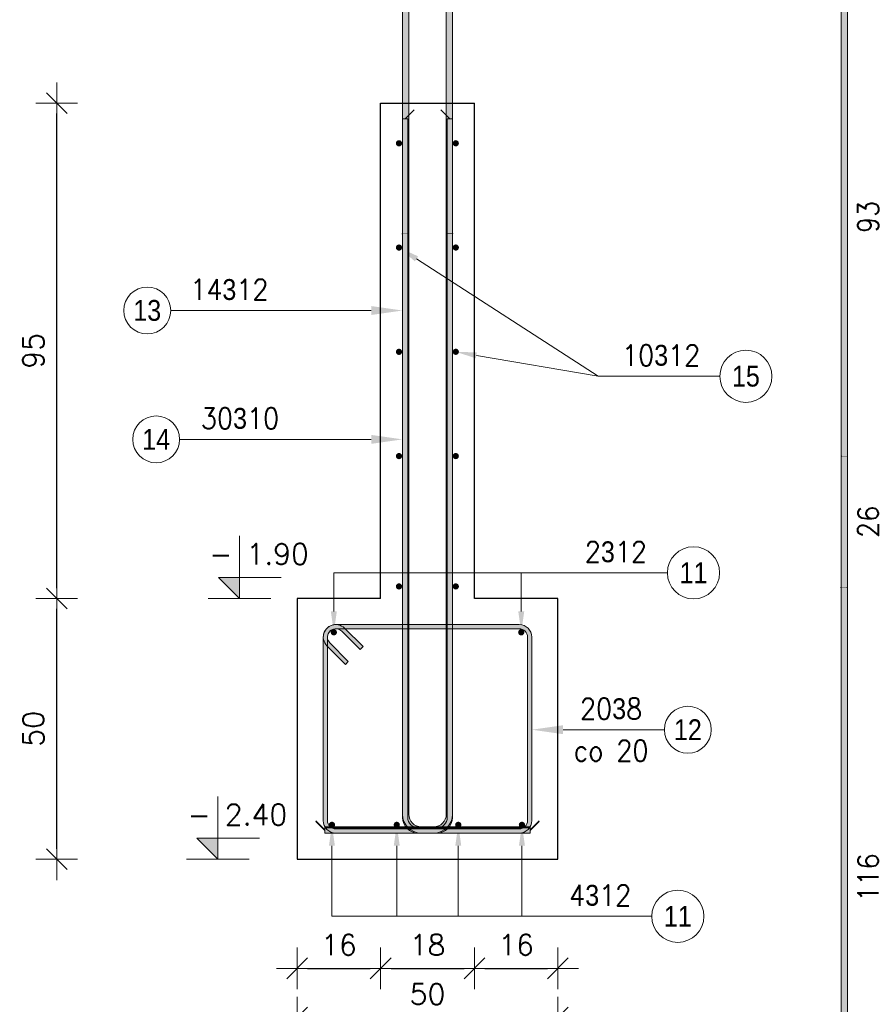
# Model space of a CAD drawing. Extents: x 72518 to 104580, y -134755 to -121361.
# Tile 5 of 47: x 78301 to 79944, y -133748 to -131859. Entities that reach past the tile are written whole.
import ezdxf
from ezdxf.enums import TextEntityAlignment as Align

# ---------------------------------------------------------------- set-up
doc = ezdxf.new("R2010")
doc.units = 0
doc.header["$LTSCALE"] = 5
doc.header["$MEASUREMENT"] = 0
for name, color, linetype, lineweight in [('AutoCAD_Structural_Detailing_deskowanie', 2, 'Continuous', 30), ('AutoCAD_Structural_Detailing_kształt pręta', 7, 'Continuous', 13), ('AutoCAD_Structural_Detailing_opis kształtu pręta', 7, 'Continuous', 13), ('AutoCAD_Structural_Detailing_opis rozkładu', 7, 'Continuous', 13), ('AutoCAD_Structural_Detailing_pręt wyrzucony', 7, 'Continuous', 13), ('AutoCAD_Structural_Detailing_pręty punktowe', 7, 'Continuous', 40), ('AutoCAD_Structural_Detailing_symbole graficzne', 7, 'Continuous', 13), ('PS_DIM', 4, 'Continuous', 13)]:
    doc.layers.add(name, color=color, linetype=linetype, lineweight=lineweight)
doc.styles.add('marta', font='simplex.shx', dxfattribs={"width": 0.8})
doc.styles.add('r-gil', font='GIL_____.TTF', dxfattribs={"width": 0.9})
doc.styles.add('r-simplex', font='simplex.shx', dxfattribs={"width": 0.9})
doc.styles.add('styl2M', font='simplex.shx')
doc.dimstyles.new('RBCT DIM 20_M', dxfattribs={"dimtxt": 40, "dimasz": 20, "dimexe": 20, "dimexo": 150, "dimgap": 25, "dimtad": 1, "dimdec": 1, "dimlfac": 0.1, "dimzin": 9, "dimdsep": 46, "dimtxsty": 'styl2M', "dimblk": 'dimznak', "dimcen": 40, "dimse1": 1, "dimse2": 1, "dimclrd": 8, "dimclre": 8, "dimclrt": 4, "dimadec": 0, "dimazin": 0, "dimtfac": 1, "dimtdec": 1, "dimtix": 1, "dimtmove": 2, "dimatfit": 3, "dimldrblk": 'dimznak', "dimfxl": 5, "dimfxlon": 1, "dimarcsym": 0})

# ---------------------------------------------------------------- blocks, each defined once
blk = doc.blocks.new('dimznak')
at = {"color": 0}
for points in [[(0, 2), (0, -2)], [(-2, 0), (2, 0)]]:
    blk.add_lwpolyline(points, dxfattribs=at)
at = {"color": 3}
blk.add_lwpolyline([(1, 1), (-1, -1)], dxfattribs=at)
blk = doc.blocks.new('*D64')
at = {"layer": 'Defpoints', "color": 0, "transparency": 16777216}
for p in [(78833.3377887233, -133469.1511328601), (79333.3377887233, -133469.1511328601), (79333.3377887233, -133773.0398453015)]:
    blk.add_point(p, dxfattribs=at)
at = {"layer": 'PS_DIM', "color": 8, "lineweight": -2, "transparency": 16777216}
blk.add_line((78853.3377887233, -133773.0398453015), (79313.3377887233, -133773.0398453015), dxfattribs=at)
at = {"layer": 'PS_DIM', "color": 8, "lineweight": -2, "transparency": 16777216, "xscale": 20, "yscale": 20, "zscale": 20, "rotation": 180}
blk.add_blockref('dimznak', (78833.3377887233, -133773.0398453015), dxfattribs=at)
at = {"layer": 'PS_DIM', "color": 8, "lineweight": -2, "transparency": 16777216, "xscale": 20, "yscale": 20, "zscale": 20}
blk.add_blockref('dimznak', (79333.3377887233, -133773.0398453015), dxfattribs=at)
at = {"layer": 'PS_DIM', "color": 4, "transparency": 16777216, "insert": (79083.3377887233, -133728.0398453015), "char_height": 40, "attachment_point": 5, "style": 'styl2M', "bg_fill": 3, "box_fill_scale": 1.25, "bg_fill_color": 256, "bg_fill_true_color": 13158600, "bg_fill_transparency": 0}
blk.add_mtext('50', dxfattribs=at)
blk = doc.blocks.new('*D65')
at = {"layer": 'Defpoints', "color": 0, "transparency": 16777216}
for p in [(78833.3377887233, -132969.1511328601), (78993.3377887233, -132969.1511328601), (78993.3377887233, -133678.6145028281)]:
    blk.add_point(p, dxfattribs=at)
at = {"layer": 'PS_DIM', "color": 8, "lineweight": -2, "transparency": 16777216}
blk.add_line((78853.3377887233, -133678.6145028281), (78973.3377887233, -133678.6145028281), dxfattribs=at)
at = {"layer": 'PS_DIM', "color": 8, "lineweight": -2, "transparency": 16777216, "xscale": 20, "yscale": 20, "zscale": 20, "rotation": 180}
blk.add_blockref('dimznak', (78833.3377887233, -133678.6145028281), dxfattribs=at)
at = {"layer": 'PS_DIM', "color": 8, "lineweight": -2, "transparency": 16777216, "xscale": 20, "yscale": 20, "zscale": 20}
blk.add_blockref('dimznak', (78993.3377887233, -133678.6145028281), dxfattribs=at)
at = {"layer": 'PS_DIM', "color": 4, "transparency": 16777216, "insert": (78913.3377887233, -133633.6145028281), "char_height": 40, "attachment_point": 5, "style": 'styl2M', "bg_fill": 3, "box_fill_scale": 1.25, "bg_fill_color": 256, "bg_fill_true_color": 13158600, "bg_fill_transparency": 0}
blk.add_mtext('16', dxfattribs=at)
blk = doc.blocks.new('*D66')
at = {"layer": 'Defpoints', "color": 0, "transparency": 16777216}
for p in [(78993.3377887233, -132969.1511328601), (79173.3377887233, -132969.1511328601), (79173.3377887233, -133678.6145028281)]:
    blk.add_point(p, dxfattribs=at)
at = {"layer": 'PS_DIM', "color": 8, "lineweight": -2, "transparency": 16777216}
blk.add_line((79013.3377887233, -133678.6145028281), (79153.3377887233, -133678.6145028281), dxfattribs=at)
at = {"layer": 'PS_DIM', "color": 8, "lineweight": -2, "transparency": 16777216, "xscale": 20, "yscale": 20, "zscale": 20, "rotation": 180}
blk.add_blockref('dimznak', (78993.3377887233, -133678.6145028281), dxfattribs=at)
at = {"layer": 'PS_DIM', "color": 8, "lineweight": -2, "transparency": 16777216, "xscale": 20, "yscale": 20, "zscale": 20}
blk.add_blockref('dimznak', (79173.3377887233, -133678.6145028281), dxfattribs=at)
at = {"layer": 'PS_DIM', "color": 4, "transparency": 16777216, "insert": (79083.3377887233, -133633.6145028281), "char_height": 40, "attachment_point": 5, "style": 'styl2M', "bg_fill": 3, "box_fill_scale": 1.25, "bg_fill_color": 256, "bg_fill_true_color": 13158600, "bg_fill_transparency": 0}
blk.add_mtext('18', dxfattribs=at)
blk = doc.blocks.new('*D67')
at = {"layer": 'Defpoints', "color": 0, "transparency": 16777216}
for p in [(79173.3377887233, -132969.1511328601), (79333.3377887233, -133469.1511328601), (79333.3377887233, -133678.6145028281)]:
    blk.add_point(p, dxfattribs=at)
at = {"layer": 'PS_DIM', "color": 8, "lineweight": -2, "transparency": 16777216}
blk.add_line((79193.3377887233, -133678.6145028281), (79313.3377887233, -133678.6145028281), dxfattribs=at)
at = {"layer": 'PS_DIM', "color": 8, "lineweight": -2, "transparency": 16777216, "xscale": 20, "yscale": 20, "zscale": 20, "rotation": 180}
blk.add_blockref('dimznak', (79173.3377887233, -133678.6145028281), dxfattribs=at)
at = {"layer": 'PS_DIM', "color": 8, "lineweight": -2, "transparency": 16777216, "xscale": 20, "yscale": 20, "zscale": 20}
blk.add_blockref('dimznak', (79333.3377887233, -133678.6145028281), dxfattribs=at)
at = {"layer": 'PS_DIM', "color": 4, "transparency": 16777216, "insert": (79253.3377887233, -133633.6145028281), "char_height": 40, "attachment_point": 5, "style": 'styl2M', "bg_fill": 3, "box_fill_scale": 1.25, "bg_fill_color": 256, "bg_fill_true_color": 13158600, "bg_fill_transparency": 0}
blk.add_mtext('16', dxfattribs=at)
blk = doc.blocks.new('*D144')
at = {"layer": 'Defpoints', "color": 0, "transparency": 16777216}
for p in [(78372.0538539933, -132969.1511328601), (78833.3377887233, -132969.1511328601), (78833.3377887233, -133469.1511328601)]:
    blk.add_point(p, dxfattribs=at)
at = {"layer": 'PS_DIM', "color": 8, "lineweight": -2, "transparency": 16777216}
blk.add_line((78372.0538539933, -133449.1511328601), (78372.0538539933, -132989.1511328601), dxfattribs=at)
at = {"layer": 'PS_DIM', "color": 8, "lineweight": -2, "transparency": 16777216, "xscale": 20, "yscale": 20, "zscale": 20}
for p, rotation in [((78372.0538539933, -132969.1511328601), 90), ((78372.0538539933, -133469.1511328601), 270)]:
    blk.add_blockref('dimznak', p, dxfattribs=dict(at, rotation=rotation))
at = {"layer": 'PS_DIM', "color": 4, "transparency": 16777216, "insert": (78327.05385399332, -133219.1511328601), "char_height": 40, "attachment_point": 5, "rotation": 90, "style": 'styl2M', "bg_fill": 3, "box_fill_scale": 1.25, "bg_fill_color": 256, "bg_fill_true_color": 13158600, "bg_fill_transparency": 0}
blk.add_mtext('50', dxfattribs=at)
blk = doc.blocks.new('*D145')
at = {"layer": 'Defpoints', "color": 0, "transparency": 16777216}
for p in [(78372.0538539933, -132019.1511328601), (78993.33778872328, -132019.1511328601), (78833.3377887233, -132969.1511328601)]:
    blk.add_point(p, dxfattribs=at)
at = {"layer": 'PS_DIM', "color": 8, "lineweight": -2, "transparency": 16777216}
blk.add_line((78372.0538539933, -132949.1511328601), (78372.0538539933, -132039.1511328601), dxfattribs=at)
at = {"layer": 'PS_DIM', "color": 8, "lineweight": -2, "transparency": 16777216, "xscale": 20, "yscale": 20, "zscale": 20}
for p, rotation in [((78372.0538539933, -132019.1511328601), 90), ((78372.0538539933, -132969.1511328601), 270)]:
    blk.add_blockref('dimznak', p, dxfattribs=dict(at, rotation=rotation))
at = {"layer": 'PS_DIM', "color": 4, "transparency": 16777216, "insert": (78327.05385399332, -132494.1511328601), "char_height": 40, "attachment_point": 5, "rotation": 90, "style": 'styl2M', "bg_fill": 3, "box_fill_scale": 1.25, "bg_fill_color": 256, "bg_fill_true_color": 13158600, "bg_fill_transparency": 0}
blk.add_mtext('95', dxfattribs=at)

msp = doc.modelspace()

# ---------------------------------------------------------------- hatches: boundary and pattern name
at = {"layer": 'AutoCAD_Structural_Detailing_kształt pręta'}
for points in [[(79047.3377887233, -132019.1511328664), (79035.3377887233, -132019.1511328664), (79035.3377887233, -131099.2534276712), (79047.3377887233, -131099.2534276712)], [(79131.3377887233, -132019.1511328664), (79119.3377887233, -132019.1511328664), (79119.3377887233, -131099.2534276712), (79131.3377887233, -131099.2534276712)], [(79047.33778845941, -132269.15113328), (79035.33778845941, -132269.1511332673), (79035.3377887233, -132019.1511328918), (79047.3377887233, -132019.1511329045)], [(79131.33778898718, -132269.1511332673), (79119.33778898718, -132269.15113328), (79119.3377887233, -132019.1511329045), (79131.3377887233, -132019.1511328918)]]:
    msp.add_hatch(color=161, dxfattribs=at).paths.add_polyline_path(points, flags=0)
h = msp.add_hatch(color=161, dxfattribs=at)
edge = h.paths.add_edge_path(flags=0)
edge.add_line((79047.3377887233, -132018.1511329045), (79035.3377887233, -132018.1511328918))
edge.add_arc((79035.3377887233, -132018.6511328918), 0.5, 270, 450, ccw=False)
edge.add_line((79035.3377887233, -132019.1511328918), (79047.3377887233, -132019.1511329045))
edge.add_arc((79047.3377887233, -132018.6511329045), 0.5, -90.00000000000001, 89.99999999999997)
h = msp.add_hatch(color=161, dxfattribs=at)
edge = h.paths.add_edge_path(flags=0)
edge.add_line((79119.3377887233, -132020.1511328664), (79131.3377887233, -132020.1511328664))
edge.add_arc((79131.3377887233, -132019.6511328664), 0.5, 90, 270, ccw=False)
edge.add_line((79131.3377887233, -132019.1511328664), (79119.3377887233, -132019.1511328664))
edge.add_arc((79119.3377887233, -132019.6511328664), 0.5, -270, -89.99999999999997)
h = msp.add_hatch(color=161, dxfattribs=at)
edge = h.paths.add_edge_path(flags=0)
edge.add_line((79035.33778845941, -132270.1511332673), (79047.33778845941, -132270.15113328))
edge.add_arc((79047.33778845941, -132269.65113328), 0.5, 90, 270, ccw=False)
edge.add_line((79047.33778845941, -132269.15113328), (79035.33778845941, -132269.1511332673))
edge.add_arc((79035.33778845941, -132269.6511332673), 0.5, -270, -89.99999999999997)
h = msp.add_hatch(color=161, dxfattribs=at)
edge = h.paths.add_edge_path(flags=0)
edge.add_line((79131.33778898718, -132268.1511333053), (79119.33778898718, -132268.1511333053))
edge.add_arc((79119.33778898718, -132268.6511333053), 0.5, 270, 450, ccw=False)
edge.add_line((79119.33778898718, -132269.1511333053), (79131.33778898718, -132269.1511333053))
edge.add_arc((79131.33778898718, -132268.6511333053), 0.5, -90.00000000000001, 89.99999999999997)
at = {"layer": 'AutoCAD_Structural_Detailing_opis rozkładu'}
for points in [[(79028.6027280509, -132296.0394698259), (79059.10177642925, -132322.5407768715), (79065.29188398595, -132312.9633306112)], [(79137.57936456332, -132496.0394698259), (79176.03587835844, -132508.4333301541), (79177.96720309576, -132497.1943402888)]]:
    msp.add_hatch(color=8, dxfattribs=at).paths.add_polyline_path(points, flags=0)
at = {"layer": 'AutoCAD_Structural_Detailing_pręt wyrzucony'}
for points in [[(79888.93742744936, -132696.6950177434), (79876.93742744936, -132696.6950177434), (79876.93742744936, -131777.7973125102), (79888.93742744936, -131777.7973125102)], [(79888.93742718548, -132947.6950181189), (79876.93742718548, -132947.6950181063), (79876.93742744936, -132696.6950177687), (79888.93742744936, -132696.6950177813)], [(79888.93742718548, -134061.1950180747), (79876.93742718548, -134061.1950180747), (79876.93742718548, -132947.6950181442), (79888.93742718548, -132947.6950181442)]]:
    msp.add_hatch(color=6, dxfattribs=at).paths.add_polyline_path(points, flags=0)
h = msp.add_hatch(color=6, dxfattribs=at)
edge = h.paths.add_edge_path(flags=0)
edge.add_line((79888.93742744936, -132695.6950177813), (79876.93742744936, -132695.6950177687))
edge.add_arc((79876.93742744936, -132696.1950177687), 0.5, 270, 450, ccw=False)
edge.add_line((79876.93742744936, -132696.6950177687), (79888.93742744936, -132696.6950177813))
edge.add_arc((79888.93742744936, -132696.1950177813), 0.5, -90.00000000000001, 89.99999999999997)
h = msp.add_hatch(color=6, dxfattribs=at)
edge = h.paths.add_edge_path(flags=0)
edge.add_line((79876.93742718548, -132948.6950181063), (79888.93742718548, -132948.6950181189))
edge.add_arc((79888.93742718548, -132948.1950181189), 0.5, 90, 270, ccw=False)
edge.add_line((79888.93742718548, -132947.6950181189), (79876.93742718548, -132947.6950181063))
edge.add_arc((79876.93742718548, -132948.1950181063), 0.5, -270, -89.99999999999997)
at = {"layer": 'AutoCAD_Structural_Detailing_pręty punktowe'}
h = msp.add_hatch(color=1, dxfattribs=at)
edge = h.paths.add_edge_path(flags=0)
edge.add_arc((79028.6027280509, -132096.0394698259), 6, 0, 360, ccw=False)
h = msp.add_hatch(color=1, dxfattribs=at)
edge = h.paths.add_edge_path(flags=0)
edge.add_arc((79137.57936456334, -132096.0394698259), 6, 0, 360, ccw=False)
h = msp.add_hatch(color=1, dxfattribs=at)
edge = h.paths.add_edge_path(flags=0)
edge.add_arc((79028.6027280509, -132296.0394698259), 6, 0, 360, ccw=False)
h = msp.add_hatch(color=1, dxfattribs=at)
edge = h.paths.add_edge_path(flags=0)
edge.add_arc((79137.57936456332, -132296.0394698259), 6, 0, 360, ccw=False)
h = msp.add_hatch(color=1, dxfattribs=at)
edge = h.paths.add_edge_path(flags=0)
edge.add_arc((79028.6027280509, -132496.0394698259), 6, 0, 360, ccw=False)
h = msp.add_hatch(color=1, dxfattribs=at)
edge = h.paths.add_edge_path(flags=0)
edge.add_arc((79137.57936456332, -132496.0394698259), 6, 0, 360, ccw=False)
h = msp.add_hatch(color=1, dxfattribs=at)
edge = h.paths.add_edge_path(flags=0)
edge.add_arc((79028.6027280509, -132696.0394698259), 6, 0, 360, ccw=False)
h = msp.add_hatch(color=1, dxfattribs=at)
edge = h.paths.add_edge_path(flags=0)
edge.add_arc((79137.57936456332, -132696.0394698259), 6, 0, 360, ccw=False)
h = msp.add_hatch(color=1, dxfattribs=at)
edge = h.paths.add_edge_path(flags=0)
edge.add_arc((79028.6027280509, -132946.0394698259), 6, 0, 360, ccw=False)
h = msp.add_hatch(color=1, dxfattribs=at)
edge = h.paths.add_edge_path(flags=0)
edge.add_arc((79137.57936456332, -132946.0394698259), 6, 0, 360, ccw=False)

# ---------------------------------------------------------------- linework, layer by layer
at = {"layer": 'AutoCAD_Structural_Detailing_deskowanie'}
msp.add_line((78993.33778872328, -132019.1511328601), (79173.3377887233, -132019.1511328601), dxfattribs=at)
msp.add_lwpolyline([(78993.3377887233, -132969.1511328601), (78833.3377887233, -132969.1511328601), (78833.3377887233, -133469.1511328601), (79333.3377887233, -133469.1511328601), (79333.3377887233, -132969.1511328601), (79173.3377887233, -132969.1511328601)], dxfattribs=at)
at = {"layer": 'AutoCAD_Structural_Detailing_kształt pręta', "color": 161}
for p, q in [((79035.3377887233, -132019.1511328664), (79035.3377887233, -131099.2534276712)), ((79047.3377887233, -132019.1511328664), (79047.3377887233, -131099.2534276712)), ((79119.3377887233, -132019.1511328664), (79119.3377887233, -131099.2534276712)), ((79131.3377887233, -132019.1511328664), (79131.3377887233, -131099.2534276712)), ((79035.33778845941, -132269.1511332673), (79035.3377887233, -132019.1511328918)), ((79047.33778845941, -132269.15113328), (79047.3377887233, -132019.1511329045)), ((79119.33778898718, -132269.15113328), (79119.3377887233, -132019.1511329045)), ((79131.33778898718, -132269.1511332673), (79131.3377887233, -132019.1511328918)), ((79035.33778889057, -132049.1511327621), (79045.33778889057, -132049.1511327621)), ((79121.33778855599, -132049.1511327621), (79131.33778855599, -132049.1511327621))]:
    msp.add_line(p, q, dxfattribs=at)
at = {"layer": 'AutoCAD_Structural_Detailing_kształt pręta', "color": 1, "lineweight": 0}
for p, q in [((79040.33778889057, -132049.1511327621), (79057.83778889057, -132031.6511327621)), ((79126.33778855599, -132049.1511327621), (79108.83778855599, -132031.6511327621))]:
    msp.add_line(p, q, dxfattribs=at)
at = {"layer": 'AutoCAD_Structural_Detailing_kształt pręta', "color": 161, "extrusion": (0, 0, -1)}
for centre, start, end in [((-79035.3377887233, -132018.6511328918), 89.99999999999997, 270), ((-79047.3377887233, -132018.6511329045), 89.99999999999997, 270), ((-79119.3377887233, -132019.6511328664), 270, 90.00000000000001), ((-79131.3377887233, -132019.6511328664), 270, 90.00000000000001), ((-79035.33778845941, -132269.6511332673), 270, 90.00000000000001), ((-79047.33778845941, -132269.65113328), 270, 90.00000000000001), ((-79119.33778898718, -132268.6511333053), 89.99999999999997, 270), ((-79131.33778898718, -132268.6511333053), 89.99999999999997, 270)]:
    msp.add_arc(centre, 0.5, start, end, dxfattribs=at)
at = {"layer": 'AutoCAD_Structural_Detailing_opis kształtu pręta', "color": 8, "lineweight": 18}
msp.add_circle((79582.89303267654, -133220.8934237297), 45, dxfattribs=at)
at = {"layer": 'AutoCAD_Structural_Detailing_opis rozkładu', "color": 8}
for p, q in [((79410.64910044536, -132542.9641794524), (79062.1968302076, -132317.7520537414)), ((79410.64910044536, -132542.9641794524), (79177.0015407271, -132502.8138352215)), ((79410.64910044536, -132542.9641794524), (79644.23954744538, -132542.9641794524)), ((79263.20444398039, -132919.9037009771), (79543.6688150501, -132919.9037009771))]:
    msp.add_line(p, q, dxfattribs=at)
at = {"layer": 'AutoCAD_Structural_Detailing_opis rozkładu', "lineweight": 18}
msp.add_circle((79694.23954744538, -132542.9641794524), 50, dxfattribs=at)
at = {"layer": 'AutoCAD_Structural_Detailing_opis rozkładu', "color": 8, "lineweight": 18}
for centre in [(79593.6688150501, -132919.9037009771), (79563.57711705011, -133578.7452339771)]:
    msp.add_circle(centre, 50, dxfattribs=at)
at = {"layer": 'AutoCAD_Structural_Detailing_pręt wyrzucony', "color": 6}
for p, q in [((79876.93742744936, -132696.6950177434), (79876.93742744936, -131777.7973125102)), ((79888.93742744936, -132696.6950177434), (79888.93742744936, -131777.7973125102)), ((79876.93742718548, -132947.6950181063), (79876.93742744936, -132696.6950177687)), ((79888.93742718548, -132947.6950181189), (79888.93742744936, -132696.6950177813)), ((79876.93742718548, -134061.1950180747), (79876.93742718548, -132947.6950181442)), ((79888.93742718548, -134061.1950180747), (79888.93742718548, -132947.6950181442))]:
    msp.add_line(p, q, dxfattribs=at)
at = {"layer": 'AutoCAD_Structural_Detailing_pręt wyrzucony', "color": 6, "extrusion": (0, 0, -1)}
for centre, start, end in [((-79876.93742744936, -132696.1950177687), 89.99999999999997, 270), ((-79888.93742744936, -132696.1950177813), 89.99999999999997, 270), ((-79876.93742718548, -132948.1950181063), 270, 90.00000000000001), ((-79888.93742718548, -132948.1950181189), 270, 90.00000000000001)]:
    msp.add_arc(centre, 0.5, start, end, dxfattribs=at)

# ---------------------------------------------------------------- texts
at = {"layer": 'AutoCAD_Structural_Detailing_opis kształtu pręta', "color": 3, "insert": (79582.89303267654, -133220.8934237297), "char_height": 40, "attachment_point": 5, "style": 'r-gil'}
msp.add_mtext('12', dxfattribs=at)
at = {"layer": 'AutoCAD_Structural_Detailing_opis rozkładu', "color": 3, "char_height": 40, "attachment_point": 5}
for s, insert, style in [('10\\Fdiam;3\\Fsimplex.shx;12 ', (79531.66811887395, -132502.9641794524), 'r-simplex'), ('2\\Fdiam;3\\Fsimplex.shx;12 ', (79444.81167219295, -132879.9037009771), 'r-simplex'), ('11', (79593.6688150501, -132919.9037009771), 'r-gil'), ('11', (79563.57711705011, -133578.7452339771), 'r-gil')]:
    msp.add_mtext(s, dxfattribs=dict(at, insert=insert, style=style))
at = {"layer": 'AutoCAD_Structural_Detailing_opis rozkładu', "insert": (79694.23954744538, -132542.9641794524), "char_height": 40, "attachment_point": 5, "style": 'r-gil'}
msp.add_mtext('15', dxfattribs=at)
at = {"layer": 'AutoCAD_Structural_Detailing_pręt wyrzucony', "color": 3, "char_height": 40, "attachment_point": 5, "style": 'r-simplex'}
for s, insert, rotation in [('93', (79928.93742744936, -132237.2461651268), 90), ('26', (79928.93742731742, -132822.1950179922), 89.99999993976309), ('116', (79928.93742718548, -133504.4450181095), 90)]:
    msp.add_mtext(s, dxfattribs=dict(at, insert=insert, rotation=rotation))

# ---------------------------------------------------------------- next in the draw order: dimensions: what is measured, and where the dimension line sits
at = {"layer": 'PS_DIM'}
dim = msp.add_linear_dim(base=(79333.3377887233, -133773.0398453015), p1=(78833.3377887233, -133469.1511328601), p2=(79333.3377887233, -133469.1511328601), dimstyle='RBCT DIM 20_M', override={"dimtfill": 1}, dxfattribs=at)
dim.commit()
dim.dimension.update_dxf_attribs({"geometry": '*D64', "text_midpoint": (79083.3377887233, -133728.0398453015)})

# ---------------------------------------------------------------- next in the draw order: dimensions: what is measured, and where the dimension line sits
dim = msp.add_linear_dim(base=(78993.3377887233, -133678.6145028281), p1=(78833.3377887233, -132969.1511328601), p2=(78993.3377887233, -132969.1511328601), dimstyle='RBCT DIM 20_M', override={"dimtfill": 1}, dxfattribs=at)
dim.commit()
dim.dimension.update_dxf_attribs({"geometry": '*D65', "text_midpoint": (78913.3377887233, -133633.6145028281)})

# ---------------------------------------------------------------- next in the draw order: hatches: boundary and pattern name
at = {"layer": 'AutoCAD_Structural_Detailing_kształt pręta'}
h = msp.add_hatch(color=161, dxfattribs=at)
edge = h.paths.add_edge_path(flags=0)
edge.add_line((78907.3377887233, -133019.1511328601), (78907.3377887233, -133027.1511328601))
edge.add_arc((78907.3377887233, -133043.1511328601), 16, 89.99999999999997, 225.0000000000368)
edge.add_line((78896.02408022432, -133054.4648413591), (78890.36722597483, -133060.1216956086))
edge.add_arc((78907.33778872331, -133043.1511328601), 24, 450.00000000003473, 584.9999999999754, ccw=False)
h = msp.add_hatch(color=161, dxfattribs=at)
edge = h.paths.add_edge_path(flags=0)
edge.add_line((78924.30835147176, -133026.1805701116), (78918.65149722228, -133031.8374243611))
edge.add_arc((78907.3377887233, -133043.15113286), 15.99999999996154, 44.99999999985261, 180.0000000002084)
edge.add_line((78891.33778872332, -133043.1511328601), (78883.33778872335, -133043.1511328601))
edge.add_arc((78907.33778872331, -133043.1511328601), 23.9999999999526, 404.99999999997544, 540.0000000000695, ccw=False)
for points in [[(78891.33778872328, -133395.1511328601), (78883.33778872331, -133395.1511328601), (78883.33778872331, -133043.1511328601), (78891.33778872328, -133043.1511328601)], [(78931.37941928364, -133089.8201804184), (78925.72256503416, -133095.4770346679), (78890.36722597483, -133060.1216956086), (78896.0240802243, -133054.4648413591)]]:
    msp.add_hatch(color=161, dxfattribs=at).paths.add_polyline_path(points, flags=0)
h = msp.add_hatch(color=161, dxfattribs=at)
edge = h.paths.add_edge_path(flags=0)
edge.add_line((78883.33778872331, -133395.1511328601), (78891.33778872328, -133395.1511328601))
edge.add_arc((78907.3377887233, -133395.1511328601), 16.00000000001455, -179.9999999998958, -90)
edge.add_line((78907.3377887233, -133411.1511328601), (78907.3377887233, -133419.1511328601))
edge.add_arc((78907.33778872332, -133395.1511328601), 24.00000000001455, 540, 629.9999999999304, ccw=False)
at = {"layer": 'AutoCAD_Structural_Detailing_opis rozkładu'}
msp.add_hatch(color=8, dxfattribs=at).paths.add_polyline_path([(78899.91579402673, -133403.3255462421), (78894.21393230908, -133443.3255462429), (78905.61765575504, -133443.3255462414)], flags=0)
at = {"layer": 'AutoCAD_Structural_Detailing_pręty punktowe'}
h = msp.add_hatch(color=1, dxfattribs=at)
edge = h.paths.add_edge_path(flags=0)
edge.add_arc((78903.57279126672, -133034.0694567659), 6, 0, 360, ccw=False)
h = msp.add_hatch(color=1, dxfattribs=at)
edge = h.paths.add_edge_path(flags=0)
edge.add_arc((78899.91579402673, -133403.3255462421), 6, 0, 360, ccw=False)

# ---------------------------------------------------------------- next in the draw order: linework, layer by layer
at = {"layer": 'AutoCAD_Structural_Detailing_kształt pręta', "color": 161}
for p, q in [((78883.33778872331, -133395.1511328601), (78883.33778872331, -133043.1511328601)), ((78891.33778872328, -133395.1511328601), (78891.33778872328, -133043.1511328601)), ((78925.72256503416, -133095.4770346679), (78890.36722597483, -133060.1216956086)), ((78931.37941928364, -133089.8201804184), (78896.0240802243, -133054.4648413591)), ((78925.72256503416, -133095.4770346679), (78931.37941928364, -133089.8201804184)), ((78886.33778898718, -133407.1511332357), (78886.33778898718, -133419.1511332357)), ((78886.33778855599, -133409.1511327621), (78886.33778855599, -133419.1511327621))]:
    msp.add_line(p, q, dxfattribs=at)
at = {"layer": 'AutoCAD_Structural_Detailing_kształt pręta', "color": 1, "lineweight": 0}
for p, q in [((78886.33778898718, -133413.1511332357), (78868.83778898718, -133395.6511332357)), ((78886.33778855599, -133414.1511327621), (78868.83778855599, -133396.6511327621))]:
    msp.add_line(p, q, dxfattribs=at)
at = {"layer": 'AutoCAD_Structural_Detailing_kształt pręta', "color": 161}
for centre, radius, start, end in [((78907.33778872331, -133043.1511328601), 24, 90.0000000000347, 224.9999999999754), ((78907.33778872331, -133043.1511328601), 23.9999999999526, 44.99999999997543, 180.0000000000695), ((78907.3377887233, -133043.1511328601), 16, 89.99999999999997, 225.0000000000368), ((78907.3377887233, -133043.15113286), 15.99999999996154, 44.99999999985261, 180.0000000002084), ((78907.33778872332, -133395.1511328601), 24.00000000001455, 180, 269.9999999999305), ((78907.3377887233, -133395.1511328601), 16.00000000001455, 180.0000000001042, 270)]:
    msp.add_arc(centre, radius, start, end, dxfattribs=at)
at = {"layer": 'AutoCAD_Structural_Detailing_opis rozkładu', "color": 8}
msp.add_line((78899.9157940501, -133578.7452339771), (78899.91579403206, -133443.3255462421), dxfattribs=at)

# ---------------------------------------------------------------- next in the draw order: dimensions: what is measured, and where the dimension line sits
at = {"layer": 'PS_DIM'}
dim = msp.add_linear_dim(base=(78372.0538539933, -132969.1511328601), p1=(78833.3377887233, -133469.1511328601), p2=(78833.3377887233, -132969.1511328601), angle=90, dimstyle='RBCT DIM 20_M', override={"dimtfill": 1}, dxfattribs=at)
dim.commit()
dim.dimension.update_dxf_attribs({"geometry": '*D144', "text_midpoint": (78327.05385399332, -133219.1511328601)})
dim = msp.add_linear_dim(base=(79173.3377887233, -133678.6145028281), p1=(78993.3377887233, -132969.1511328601), p2=(79173.3377887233, -132969.1511328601), dimstyle='RBCT DIM 20_M', override={"dimtfill": 1}, dxfattribs=at)
dim.commit()
dim.dimension.update_dxf_attribs({"geometry": '*D66', "text_midpoint": (79083.3377887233, -133633.6145028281)})

# ---------------------------------------------------------------- next in the draw order: hatches: boundary and pattern name
at = {"layer": 'AutoCAD_Structural_Detailing_kształt pręta'}
for points in [[(79045.33778889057, -133389.1511327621), (79035.33778889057, -133389.1511327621), (79035.33778889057, -132049.1511327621), (79045.33778889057, -132049.1511327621)], [(79047.33778845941, -133383.1511332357), (79035.33778845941, -133383.1511332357), (79035.33778845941, -132269.1511333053), (79047.33778845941, -132269.1511333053)], [(78918.65149722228, -133031.8374243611), (78924.30835147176, -133026.1805701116), (78959.66369053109, -133061.535909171), (78954.00683628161, -133067.1927634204)], [(78886.33778898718, -133419.1511332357), (78886.33778898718, -133407.1511332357), (79095.33778898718, -133407.1511332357), (79095.33778898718, -133419.1511332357)], [(78886.33778855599, -133419.1511327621), (78886.33778855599, -133409.1511327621), (79101.33778855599, -133409.1511327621), (79101.33778855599, -133419.1511327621)]]:
    msp.add_hatch(color=161, dxfattribs=at).paths.add_polyline_path(points, flags=0)
h = msp.add_hatch(color=161, dxfattribs=at)
edge = h.paths.add_edge_path(flags=0)
edge.add_line((79035.33778845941, -133383.1511332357), (79047.33778845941, -133383.1511332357))
edge.add_arc((79071.33778845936, -133383.1511332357), 23.99999999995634, 179.9999999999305, 270.0000000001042)
edge.add_line((79071.33778845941, -133407.1511332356), (79071.33778845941, -133419.1511332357))
edge.add_arc((79071.33778845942, -133383.1511332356), 36.00000000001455, 539.9999999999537, 629.9999999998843, ccw=False)
h = msp.add_hatch(color=161, dxfattribs=at)
edge = h.paths.add_edge_path(flags=0)
edge.add_line((79035.33778889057, -133389.1511327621), (79045.33778889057, -133389.1511327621))
edge.add_arc((79065.33778889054, -133389.1511327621), 19.9999999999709, 180, 270.0000000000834)
edge.add_line((79065.33778889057, -133409.1511327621), (79065.33778889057, -133419.1511327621))
edge.add_arc((79065.33778889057, -133389.1511327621), 30, 540, 630, ccw=False)
at = {"layer": 'AutoCAD_Structural_Detailing_opis rozkładu'}
msp.add_hatch(color=8, dxfattribs=at).paths.add_polyline_path([(79024.33778845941, -133403.3255462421), (79018.63592674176, -133443.3255462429), (79030.03965018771, -133443.3255462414)], flags=0)
at = {"layer": 'AutoCAD_Structural_Detailing_pręty punktowe'}
h = msp.add_hatch(color=1, dxfattribs=at)
edge = h.paths.add_edge_path(flags=0)
edge.add_arc((79024.33778845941, -133403.3255462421), 6, 0, 360, ccw=False)
at = {"layer": 'AutoCAD_Structural_Detailing_symbole graficzne'}
msp.add_hatch(color=1, dxfattribs=at).paths.add_polyline_path([(78640.90769687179, -133429.151133), (78680.90769687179, -133469.151133), (78680.90769687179, -133429.151133)], flags=0)

# ---------------------------------------------------------------- next in the draw order: linework, layer by layer
at = {"layer": 'AutoCAD_Structural_Detailing_deskowanie'}
msp.add_line((78993.3377887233, -132969.1511328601), (78993.33778872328, -132019.1511328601), dxfattribs=at)
at = {"layer": 'AutoCAD_Structural_Detailing_kształt pręta', "color": 161}
for p, q in [((79035.33778889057, -133389.1511327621), (79035.33778889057, -132049.1511327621)), ((79045.33778889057, -133389.1511327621), (79045.33778889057, -132049.1511327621)), ((79121.33778855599, -133389.1511327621), (79121.33778855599, -132049.1511327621)), ((79035.33778845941, -133383.1511332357), (79035.33778845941, -132269.1511333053)), ((79047.33778845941, -133383.1511332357), (79047.33778845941, -132269.1511333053)), ((79119.33778898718, -133383.1511332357), (79119.33778898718, -132269.1511333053)), ((78924.30835147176, -133026.1805701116), (78959.66369053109, -133061.535909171)), ((78918.65149722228, -133031.8374243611), (78954.00683628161, -133067.1927634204)), ((78959.66369053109, -133061.535909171), (78954.00683628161, -133067.1927634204)), ((78886.33778898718, -133407.1511332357), (79095.33778898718, -133407.1511332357)), ((78886.33778855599, -133409.1511327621), (79101.33778855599, -133409.1511327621)), ((78886.33778855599, -133419.1511327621), (79101.33778855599, -133419.1511327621)), ((78886.33778898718, -133419.1511332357), (79095.33778898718, -133419.1511332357))]:
    msp.add_line(p, q, dxfattribs=at)
for centre, radius, start, end in [((79071.33778845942, -133383.1511332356), 36.00000000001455, 179.9999999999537, 269.9999999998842), ((79065.33778889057, -133389.1511327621), 30, 180, 270), ((79065.33778889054, -133389.1511327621), 19.9999999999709, 180, 270.0000000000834), ((79071.33778845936, -133383.1511332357), 23.99999999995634, 179.9999999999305, 270.0000000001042), ((79095.33778898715, -133383.1511332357), 24, 270.0000000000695, 0), ((79101.33778855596, -133389.1511327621), 20.00000000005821, 270.0000000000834, 359.9999999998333)]:
    msp.add_arc(centre, radius, start, end, dxfattribs=at)
at = {"layer": 'AutoCAD_Structural_Detailing_opis rozkładu', "color": 8}
msp.add_line((79024.33778848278, -133578.7452339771), (79024.33778846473, -133443.3255462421), dxfattribs=at)
at = {"layer": 'AutoCAD_Structural_Detailing_symbole graficzne', "color": 1}
for p, q in [((78680.90769687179, -133469.151133), (78680.90769687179, -133349.151133)), ((78760.90769687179, -133429.151133), (78640.90769687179, -133429.151133)), ((78640.90769687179, -133429.151133), (78680.90769687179, -133469.151133)), ((78740.90769687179, -133469.151133), (78620.90769687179, -133469.151133))]:
    msp.add_line(p, q, dxfattribs=at)

# ---------------------------------------------------------------- next in the draw order: texts
at = {"layer": 'AutoCAD_Structural_Detailing_symbole graficzne', "color": 2, "style": 'marta'}
msp.add_text('2.40 ', height=40, dxfattribs=at).set_placement((78694.24103020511, -133415.8177996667), align=Align.BOTTOM_LEFT)
msp.add_text('-', height=40, dxfattribs=at).set_placement((78667.57436353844, -133415.8177996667), align=Align.BOTTOM_RIGHT)

# ---------------------------------------------------------------- next in the draw order: dimensions: what is measured, and where the dimension line sits
at = {"layer": 'PS_DIM'}
dim = msp.add_linear_dim(base=(79333.3377887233, -133678.6145028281), p1=(79173.3377887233, -132969.1511328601), p2=(79333.3377887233, -133469.1511328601), dimstyle='RBCT DIM 20_M', override={"dimtfill": 1}, dxfattribs=at)
dim.commit()
dim.dimension.update_dxf_attribs({"geometry": '*D67', "text_midpoint": (79253.3377887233, -133633.6145028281)})

# ---------------------------------------------------------------- next in the draw order: hatches: boundary and pattern name
at = {"layer": 'AutoCAD_Structural_Detailing_kształt pręta'}
for points in [[(79131.33778855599, -133389.1511327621), (79121.33778855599, -133389.1511327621), (79121.33778855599, -132049.1511327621), (79131.33778855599, -132049.1511327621)], [(79131.33778898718, -133383.1511332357), (79119.33778898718, -133383.1511332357), (79119.33778898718, -132269.1511333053), (79131.33778898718, -132269.1511333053)], [(78907.3377887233, -133027.1511328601), (78907.3377887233, -133019.1511328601), (79259.3377887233, -133019.1511328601), (79259.3377887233, -133027.1511328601)], [(79275.33778872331, -133043.1511328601), (79283.33778872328, -133043.1511328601), (79283.33778872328, -133395.1511328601), (79275.33778872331, -133395.1511328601)], [(79280.33778889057, -133409.1511327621), (79280.33778889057, -133419.1511327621), (79065.33778889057, -133419.1511327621), (79065.33778889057, -133409.1511327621)], [(79280.33778845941, -133407.1511332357), (79280.33778845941, -133419.1511332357), (79071.33778845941, -133419.1511332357), (79071.33778845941, -133407.1511332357)], [(79259.3377887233, -133411.1511328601), (79259.3377887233, -133419.1511328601), (78907.3377887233, -133419.1511328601), (78907.3377887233, -133411.1511328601)]]:
    msp.add_hatch(color=161, dxfattribs=at).paths.add_polyline_path(points, flags=0)
h = msp.add_hatch(color=161, dxfattribs=at)
edge = h.paths.add_edge_path(flags=0)
edge.add_line((79283.33778872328, -133043.1511328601), (79275.33778872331, -133043.1511328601))
edge.add_arc((79259.3377887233, -133043.1511328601), 16.00000000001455, 1.042204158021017e-10, 90)
edge.add_line((79259.3377887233, -133027.1511328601), (79259.3377887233, -133019.1511328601))
edge.add_arc((79259.33778872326, -133043.1511328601), 24.00000000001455, 360, 449.99999999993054, ccw=False)
h = msp.add_hatch(color=161, dxfattribs=at)
edge = h.paths.add_edge_path(flags=0)
edge.add_line((79095.33778898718, -133419.1511332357), (79095.33778898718, -133407.1511332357))
edge.add_arc((79095.33778898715, -133383.1511332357), 24, -89.99999999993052, 0)
edge.add_line((79119.33778898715, -133383.1511332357), (79131.3377889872, -133383.1511332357))
edge.add_arc((79095.33778898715, -133383.1511332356), 36.00000000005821, 270.0000000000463, 359.99999999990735, ccw=False)
h = msp.add_hatch(color=161, dxfattribs=at)
edge = h.paths.add_edge_path(flags=0)
edge.add_line((79101.33778855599, -133419.1511327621), (79101.33778855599, -133409.1511327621))
edge.add_arc((79101.33778855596, -133389.1511327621), 20.00000000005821, -89.99999999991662, -1.667628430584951e-10)
edge.add_line((79121.33778855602, -133389.1511327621), (79131.33778855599, -133389.1511327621))
edge.add_arc((79101.33778855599, -133389.1511327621), 30, 270, 360, ccw=False)
h = msp.add_hatch(color=161, dxfattribs=at)
edge = h.paths.add_edge_path(flags=0)
edge.add_line((79259.3377887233, -133419.1511328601), (79259.3377887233, -133411.1511328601))
edge.add_arc((79259.33778872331, -133395.1511328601), 16.0000000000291, -90.00000000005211, -1.042204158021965e-10)
edge.add_line((79275.33778872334, -133395.1511328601), (79283.33778872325, -133395.1511328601))
edge.add_arc((79259.33778872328, -133395.1511328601), 23.9999999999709, 270.0000000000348, 360.0000000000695, ccw=False)
at = {"layer": 'AutoCAD_Structural_Detailing_opis kształtu pręta'}
msp.add_hatch(color=8, dxfattribs=at).paths.add_polyline_path([(79283.33778872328, -133220.8934237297), (79343.33778872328, -133229.4462163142), (79343.33778872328, -133212.3406311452)], flags=0)
at = {"layer": 'AutoCAD_Structural_Detailing_opis rozkładu'}
for points in [[(79263.204444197, -133034.0694567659), (79268.90630584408, -132994.0694567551), (79257.50258239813, -132994.0694567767)], [(79142.33778898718, -133403.3255462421), (79136.63592726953, -133443.3255462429), (79148.03965071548, -133443.3255462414)], [(79264.53354894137, -133403.3255462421), (79258.83168722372, -133443.3255462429), (79270.23541066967, -133443.3255462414)]]:
    msp.add_hatch(color=8, dxfattribs=at).paths.add_polyline_path(points, flags=0)
at = {"layer": 'AutoCAD_Structural_Detailing_pręty punktowe'}
h = msp.add_hatch(color=1, dxfattribs=at)
edge = h.paths.add_edge_path(flags=0)
edge.add_arc((79263.204444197, -133034.0694567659), 6, 0, 360, ccw=False)
h = msp.add_hatch(color=1, dxfattribs=at)
edge = h.paths.add_edge_path(flags=0)
edge.add_arc((79142.33778898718, -133403.3255462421), 6, 0, 360, ccw=False)
h = msp.add_hatch(color=1, dxfattribs=at)
edge = h.paths.add_edge_path(flags=0)
edge.add_arc((79264.53354894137, -133403.3255462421), 6, 0, 360, ccw=False)

# ---------------------------------------------------------------- next in the draw order: linework, layer by layer
at = {"layer": 'AutoCAD_Structural_Detailing_deskowanie'}
msp.add_line((79173.3377887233, -132969.1511328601), (79173.3377887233, -132019.1511328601), dxfattribs=at)
at = {"layer": 'AutoCAD_Structural_Detailing_kształt pręta', "color": 161}
for p, q in [((79131.33778855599, -133389.1511327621), (79131.33778855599, -132049.1511327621)), ((79131.33778898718, -133383.1511332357), (79131.33778898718, -132269.1511333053)), ((78907.3377887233, -133019.1511328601), (79259.3377887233, -133019.1511328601)), ((78907.3377887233, -133027.1511328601), (79259.3377887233, -133027.1511328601)), ((79275.33778872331, -133043.1511328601), (79275.33778872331, -133395.1511328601)), ((79283.33778872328, -133043.1511328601), (79283.33778872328, -133395.1511328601)), ((79280.33778889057, -133409.1511327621), (79065.33778889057, -133409.1511327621)), ((79280.33778845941, -133407.1511332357), (79071.33778845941, -133407.1511332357)), ((79280.33778845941, -133419.1511332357), (79280.33778845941, -133407.1511332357)), ((79280.33778889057, -133419.1511327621), (79280.33778889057, -133409.1511327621)), ((79259.3377887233, -133411.1511328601), (78907.3377887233, -133411.1511328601)), ((79259.3377887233, -133419.1511328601), (78907.3377887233, -133419.1511328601)), ((79280.33778889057, -133419.1511327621), (79065.33778889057, -133419.1511327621)), ((79280.33778845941, -133419.1511332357), (79071.33778845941, -133419.1511332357))]:
    msp.add_line(p, q, dxfattribs=at)
at = {"layer": 'AutoCAD_Structural_Detailing_kształt pręta', "color": 1, "lineweight": 0}
for p, q in [((79280.33778845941, -133413.1511332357), (79297.83778845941, -133395.6511332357)), ((79280.33778889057, -133414.1511327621), (79297.83778889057, -133396.6511327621))]:
    msp.add_line(p, q, dxfattribs=at)
at = {"layer": 'AutoCAD_Structural_Detailing_kształt pręta', "color": 161}
for centre, radius, start, end in [((79259.33778872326, -133043.1511328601), 24.00000000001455, 0, 89.99999999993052), ((79259.3377887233, -133043.1511328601), 16.00000000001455, 1.042204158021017e-10, 90), ((79095.33778898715, -133383.1511332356), 36.00000000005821, 270.0000000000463, 359.9999999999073), ((79101.33778855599, -133389.1511327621), 30, 270, 2.544443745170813e-14), ((79259.33778872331, -133395.1511328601), 16.0000000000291, 269.9999999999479, 359.9999999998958), ((79259.33778872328, -133395.1511328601), 23.9999999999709, 270.0000000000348, 6.950148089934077e-11)]:
    msp.add_arc(centre, radius, start, end, dxfattribs=at)
at = {"layer": 'AutoCAD_Structural_Detailing_opis kształtu pręta', "color": 8}
msp.add_line((79537.89303267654, -133220.8934237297), (79343.33778872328, -133220.8934237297), dxfattribs=at)
at = {"layer": 'AutoCAD_Structural_Detailing_opis rozkładu', "color": 8}
for p, q in [((79263.20444398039, -132919.9037009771), (79263.2044441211, -132994.0694567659)), ((79142.33778901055, -133578.7452339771), (79142.3377889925, -133443.3255462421)), ((79264.53354896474, -133578.7452339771), (79264.5335489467, -133443.3255462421)), ((78899.9157940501, -133578.7452339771), (79264.53354896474, -133578.7452339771)), ((79264.53354896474, -133578.7452339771), (79513.57711705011, -133578.7452339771))]:
    msp.add_line(p, q, dxfattribs=at)

# ---------------------------------------------------------------- next in the draw order: texts
at = {"layer": 'AutoCAD_Structural_Detailing_opis kształtu pręta', "color": 3, "char_height": 40, "attachment_point": 5, "style": 'r-simplex'}
for s, insert in [('20\\Fdiam;3\\Fsimplex.shx;8  ', (79435.60731839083, -133180.8934237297)), ('co 20', (79435.60731839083, -133260.8934237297))]:
    msp.add_mtext(s, dxfattribs=dict(at, insert=insert))
at = {"layer": 'AutoCAD_Structural_Detailing_opis rozkładu', "color": 3, "insert": (79414.71997419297, -133538.7452339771), "char_height": 40, "attachment_point": 5, "style": 'r-simplex'}
msp.add_mtext('4\\Fdiam;3\\Fsimplex.shx;12 ', dxfattribs=at)

# ---------------------------------------------------------------- next in the draw order: dimensions: what is measured, and where the dimension line sits
at = {"layer": 'PS_DIM'}
dim = msp.add_linear_dim(base=(78372.0538539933, -132019.1511328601), p1=(78833.3377887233, -132969.1511328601), p2=(78993.33778872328, -132019.1511328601), angle=90, dimstyle='RBCT DIM 20_M', override={"dimtfill": 1}, dxfattribs=at)
dim.commit()
dim.dimension.update_dxf_attribs({"geometry": '*D145', "text_midpoint": (78327.05385399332, -132494.1511328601)})

# ---------------------------------------------------------------- next in the draw order: hatches: boundary and pattern name
at = {"layer": 'AutoCAD_Structural_Detailing_opis kształtu pręta'}
for points in [[(79035.33778845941, -132416.8413643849), (78975.33778845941, -132408.2885718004), (78975.33778845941, -132425.3941569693)], [(79035.33778889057, -132663.9958497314), (78975.33778889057, -132655.4430571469), (78975.33778889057, -132672.5486423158)]]:
    msp.add_hatch(color=8, dxfattribs=at).paths.add_polyline_path(points, flags=0)
at = {"layer": 'AutoCAD_Structural_Detailing_opis rozkładu'}
msp.add_hatch(color=8, dxfattribs=at).paths.add_polyline_path([(78903.57279126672, -133034.0694567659), (78909.2746529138, -132994.0694567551), (78897.87092946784, -132994.0694567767)], flags=0)
at = {"layer": 'AutoCAD_Structural_Detailing_symbole graficzne'}
msp.add_hatch(color=1, dxfattribs=at).paths.add_polyline_path([(78682.40072709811, -132929.151133), (78722.40072709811, -132969.151133), (78722.40072709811, -132929.151133)], flags=0)

# ---------------------------------------------------------------- next in the draw order: linework, layer by layer
at = {"layer": 'AutoCAD_Structural_Detailing_opis kształtu pręta', "color": 8}
for p, q in [((78590.51404769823, -132416.8413643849), (78975.33778845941, -132416.8413643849)), ((78607.63602544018, -132663.9958497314), (78975.33778889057, -132663.9958497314))]:
    msp.add_line(p, q, dxfattribs=at)
at = {"layer": 'AutoCAD_Structural_Detailing_opis kształtu pręta', "color": 8, "lineweight": 18}
for centre in [(78545.51404769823, -132416.8413643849), (78562.63602544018, -132663.9958497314)]:
    msp.add_circle(centre, 45, dxfattribs=at)
at = {"layer": 'AutoCAD_Structural_Detailing_opis rozkładu', "color": 8}
for q in [(78903.57279119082, -132994.0694567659), (79263.20444398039, -132919.9037009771)]:
    msp.add_line((78903.5727910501, -132919.9037009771), q, dxfattribs=at)
at = {"layer": 'AutoCAD_Structural_Detailing_symbole graficzne', "color": 1}
for p, q in [((78722.40072709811, -132969.151133), (78722.40072709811, -132849.151133)), ((78802.40072709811, -132929.151133), (78682.40072709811, -132929.151133)), ((78682.40072709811, -132929.151133), (78722.40072709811, -132969.151133)), ((78782.40072709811, -132969.151133), (78662.40072709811, -132969.151133))]:
    msp.add_line(p, q, dxfattribs=at)

# ---------------------------------------------------------------- next in the draw order: texts
at = {"layer": 'AutoCAD_Structural_Detailing_opis kształtu pręta', "color": 3, "char_height": 40, "attachment_point": 5}
for s, insert, style in [('14\\Fdiam;3\\Fsimplex.shx;12  ', (78703.08547626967, -132376.8413643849), 'r-simplex'), ('13', (78545.51404769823, -132416.8413643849), 'r-gil'), ('30\\Fdiam;3\\Fsimplex.shx;10  ', (78723.63602544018, -132623.9958497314), 'r-simplex'), ('14', (78562.63602544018, -132663.9958497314), 'r-gil')]:
    msp.add_mtext(s, dxfattribs=dict(at, insert=insert, style=style))
at = {"layer": 'AutoCAD_Structural_Detailing_symbole graficzne', "color": 2, "style": 'marta'}
msp.add_text('1.90 ', height=40, dxfattribs=at).set_placement((78735.73406043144, -132915.8177996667), align=Align.BOTTOM_LEFT)
msp.add_text('-', height=40, dxfattribs=at).set_placement((78709.06739376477, -132915.8177996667), align=Align.BOTTOM_RIGHT)

doc.saveas('drawing.dxf')
